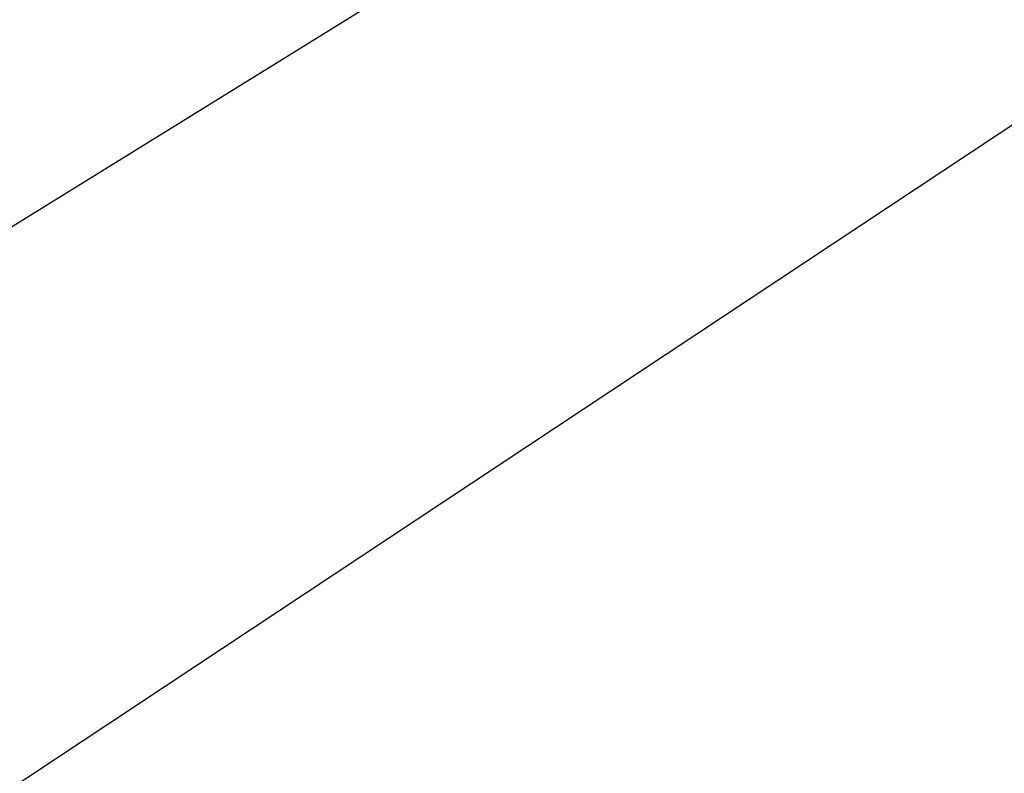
# Model space of a CAD drawing. Header units: millimetres. Extents: x -131 to 131, y -191 to 191.
# Tile 143 of 256: x -72.85698 to -72.84882, y -110.30767 to -110.30142. Entities that reach past the tile are written whole.
import ezdxf

# ---------------------------------------------------------------- set-up
doc = ezdxf.new("R2010")
doc.units = ezdxf.units.MM
doc.layers.get('0').update_dxf_attribs({"color": 8, "linetype": 'CONTINUOUS'})

# ---------------------------------------------------------------- blocks, each defined once
blk = doc.blocks.new('sgBrepBlock__245065360')
at = {"color": 0}
blk.add_polyline3d([(-66.9619926, -110.4151869, -8), (-67.548439, -110.0766019, -8), (-68.1720486, -109.8126506, -8), (-68.823368, -109.6273343, -8), (-69.492524, -109.523462, -8), (-70.1693728, -109.5026085, -8), (-70.8436541, -109.5650899, -8), (-71.5051464, -109.709959, -8), (-72.1438223, -109.9350197, -8), (-72.75, -110.2368603, -8), (-73.3144905, -110.6109052, -8), (-73.8287367, -111.0514844, -8), (-74.2849432, -111.5519191, -8), (-74.6761942, -112.1046231, -8), (-74.996559, -112.7012181, -8), (-75.241181, -113.3326603, -8), (-75.406352, -113.9893777, -8), (-75.4895683, -114.661415, -8), (-75.4895683, -115.338585, -8)], dxfattribs=at)
blk = doc.blocks.new('sgBrepBlock__245065872')
at = {"color": 0}
blk.add_polyline3d([(-73.3144905, -110.6109052, -3), (-73.0380074, -110.4151869, -3), (-72.75, -110.2368603, -3), (-72.451561, -110.0766019, -3), (-72.1438223, -109.9350197, -3), (-71.8279514, -109.8126506, -3), (-71.5051464, -109.709959, -3), (-71.176632, -109.6273343, -3), (-70.8436541, -109.5650899, -3), (-70.507476, -109.523462, -3), (-70.1693728, -109.5026085, -3), (-69.8306272, -109.5026085, -3), (-69.492524, -109.523462, -3), (-69.1563459, -109.5650899, -3), (-68.823368, -109.6273343, -3), (-68.4948536, -109.709959, -3), (-68.1720486, -109.8126506, -3), (-67.8561777, -109.9350197, -3), (-67.548439, -110.0766019, -3), (-67.25, -110.2368603, -3), (-66.9619926, -110.4151869, -3)], dxfattribs=at)
blk = doc.blocks.new('sgBrepBlock__245068432')
at = {"color": 0}
for points in [[(-66.9619926, -110.4151869, -8), (-67.548439, -110.0766019, -8), (-68.1720486, -109.8126506, -8), (-68.823368, -109.6273343, -8), (-69.492524, -109.523462, -8), (-70.1693728, -109.5026085, -8), (-70.8436541, -109.5650899, -8), (-71.5051464, -109.709959, -8), (-72.1438223, -109.9350197, -8), (-72.75, -110.2368603, -8), (-73.3144905, -110.6109052, -8)], [(-73.3144905, -110.6109052, -3), (-73.0380074, -110.4151869, -3), (-72.75, -110.2368603, -3), (-72.451561, -110.0766019, -3), (-72.1438223, -109.9350197, -3), (-71.8279514, -109.8126506, -3), (-71.5051464, -109.709959, -3), (-71.176632, -109.6273343, -3), (-70.8436541, -109.5650899, -3), (-70.507476, -109.523462, -3), (-70.1693728, -109.5026085, -3), (-69.8306272, -109.5026085, -3), (-69.492524, -109.523462, -3), (-69.1563459, -109.5650899, -3), (-68.823368, -109.6273343, -3), (-68.4948536, -109.709959, -3), (-68.1720486, -109.8126506, -3), (-67.8561777, -109.9350197, -3), (-67.548439, -110.0766019, -3), (-67.25, -110.2368603, -3), (-66.9619926, -110.4151869, -3)]]:
    blk.add_polyline3d(points, dxfattribs=at)
blk = doc.blocks.new('sgBrepBlock_Omega+SlimClamp_245064080')
at = {"color": 0}
for name in ['sgBrepBlock__245065360', 'sgBrepBlock__245065872', 'sgBrepBlock__245068432']:
    blk.add_blockref(name, (0, 0), dxfattribs=at)

msp = doc.modelspace()

# ---------------------------------------------------------------- block references
at = {"color": 7}
msp.add_blockref('sgBrepBlock_Omega+SlimClamp_245064080', (0, 0), dxfattribs=at)

doc.saveas('drawing.dxf')
